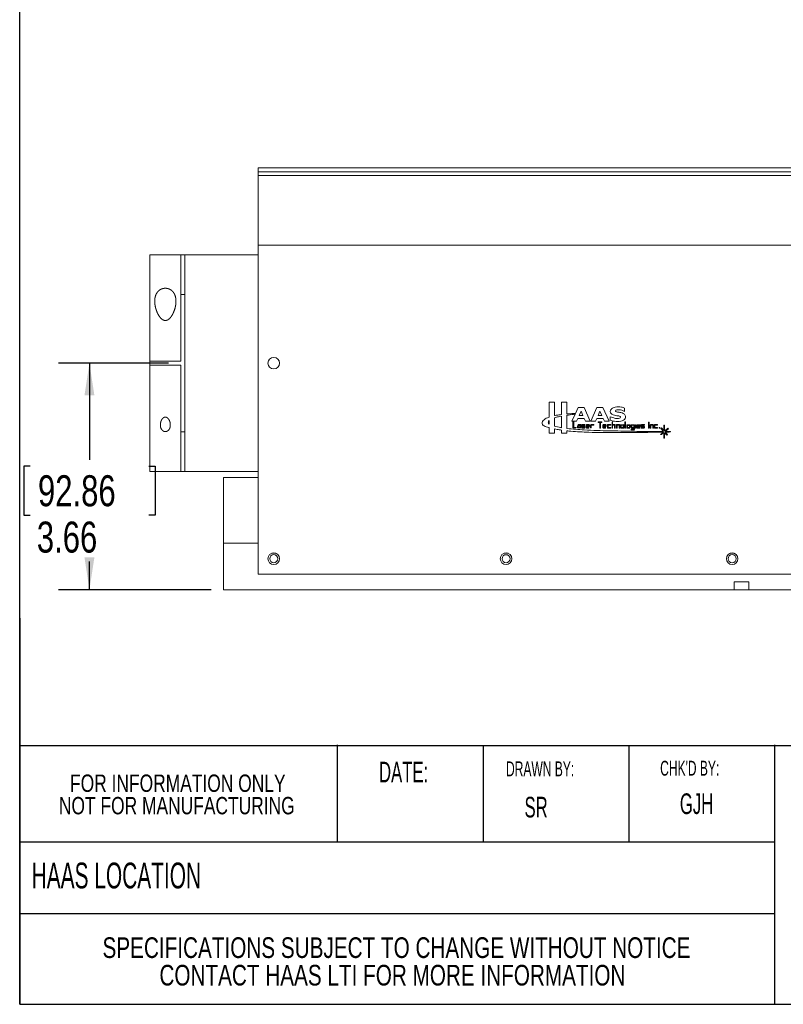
# Model space of a CAD drawing. Header units: inches. Extents: x 0.5 to 10.5, y 0.2 to 8.2.
# Tile 1 of 50: x 0.5 to 3.6, y 0.2 to 4.2. Entities that reach past the tile are written whole.
import ezdxf

# ---------------------------------------------------------------- set-up
doc = ezdxf.new("R2010")
doc.units = ezdxf.units.IN
doc.header["$MEASUREMENT"] = 0
for name, color, linetype in [('BORDERA', 7, 'Continuous'), ('DIMENTION', 7, 'Continuous'), ('SLD-0', 7, 'Continuous')]:
    doc.layers.add(name, color=color, linetype=linetype)
doc.styles.add('SLDTEXTSTYLE1', font='TXT', dxfattribs={"width": 0.605})
doc.styles.add('SLDTEXTSTYLE3', font='TXT', dxfattribs={"width": 0.75})
doc.dimstyles.new('SLDDIMSTYLE0', dxfattribs={"dimtxt": 0.125, "dimasz": 0.13, "dimexe": 0, "dimexo": 0.0625, "dimgap": 0.03125, "dimtad": 0, "dimtih": 1, "dimtoh": 1, "dimlfac": 4, "dimrnd": 1e-09, "dimzin": 12, "dimdsep": 46, "dimtxsty": 'SLDTEXTSTYLE3', "dimsah": 1, "dimcen": 0.09, "dimadec": 0, "dimazin": 3, "dimtfac": 1, "dimtofl": 0, "dimtmove": 0, "dimatfit": 3, "dimfxl": 1, "dimfrac": 2, "dimtolj": 1, "dimtzin": 12, "dimarcsym": 0})

# ---------------------------------------------------------------- blocks, each defined once
blk = doc.blocks.new('SW_NOTE_5')
at = {"layer": 'SLD-0', "color": 0, "char_height": 0.07, "attachment_point": 2, "style": 'SLDTEXTSTYLE3'}
for s, insert in [('FOR INFORMATION ONLY', (0.5523, 0.0902)), ('NOT FOR MANUFACTURING', (0.5482, -0.0003))]:
    blk.add_mtext(s, dxfattribs=dict(at, insert=insert))
blk = doc.blocks.new('SW_NOTE_6')
at = {"layer": 'SLD-0', "color": 0, "char_height": 0.083333, "attachment_point": 2, "style": 'SLDTEXTSTYLE3'}
for s, insert in [('SPECIFICATIONS SUBJECT TO CHANGE WITHOUT NOTICE', (1.4688, 0.1074)), ('CONTACT HAAS LTI FOR MORE INFORMATION', (1.4524, -0.0037))]:
    blk.add_mtext(s, dxfattribs=dict(at, insert=insert))
blk = doc.blocks.new('_D')
at = {"layer": 'SLD-0'}
for p, q in [((1.1003, 2.8369), (0.6565, 2.8369)), ((0.7815, 2.8369), (0.7815, 2.4472)), ((0.542, 2.4218), (0.5166, 2.4218)), ((0.5166, 2.4218), (0.5166, 2.2233)), ((1.0211, 2.4218), (1.0465, 2.4218)), ((1.0465, 2.4218), (1.0465, 2.2233)), ((0.5166, 2.2233), (0.542, 2.2233)), ((1.0465, 2.2233), (1.0211, 2.2233)), ((0.7815, 1.9229), (0.7815, 2.0363)), ((1.2721, 1.9229), (0.6565, 1.9229))]:
    blk.add_line(p, q, dxfattribs=at)
for points in [[(0.7815, 2.8369), (0.7615, 2.7069), (0.8015, 2.7069)], [(0.7815, 1.9229), (0.8015, 2.0529), (0.7615, 2.0529)]]:
    blk.add_solid(points, dxfattribs=at)
at = {"layer": 'SLD-0', "char_height": 0.125, "attachment_point": 1, "style": 'SLDTEXTSTYLE3'}
for s, insert in [('92.86', (0.5737, 2.3845, -0.0612)), ('3.66', (0.5691, 2.1975, -0.0612))]:
    blk.add_mtext(s, dxfattribs=dict(at, insert=insert))

msp = doc.modelspace()

# ---------------------------------------------------------------- linework, layer by layer
at = {"color": 7, "linetype": 'Continuous', "lineweight": 15}
for p, q in [((1.4628, 3.6091), (1.4628, 3.6247)), ((1.4628, 3.6247), (4.3753, 3.6247)), ((1.4628, 3.6091), (1.4628, 3.5934)), ((4.3753, 3.6091), (1.4628, 3.6091)), ((1.4628, 3.5934), (1.4628, 3.3134)), ((4.3753, 3.5934), (1.4628, 3.5934)), ((4.3753, 3.3134), (1.4628, 3.3134)), ((1.4628, 3.3134), (1.4628, 1.9853)), ((1.1503, 3.2744), (1.0253, 3.2744)), ((1.0253, 3.2744), (1.0253, 2.8448)), ((1.4628, 3.2744), (1.1661, 3.2744)), ((1.1661, 2.3994), (1.1661, 3.2744)), ((1.1503, 2.8448), (1.0253, 2.8448)), ((1.0253, 2.829), (1.0253, 2.8448)), ((1.0253, 2.829), (1.0253, 2.3994)), ((1.0253, 2.829), (1.1503, 2.829)), ((2.658, 2.625), (2.658, 2.679)), ((2.6866, 2.5764), (2.6866, 2.623)), ((2.7083, 2.5733), (2.7083, 2.6264)), ((2.7791, 2.5823), (2.7705, 2.5823)), ((2.9254, 2.5865), (2.9254, 2.5767)), ((2.9386, 2.5767), (2.9386, 2.5865)), ((2.9875, 2.5743), (2.9875, 2.5883)), ((3.0193, 2.5822), (3.0108, 2.5822)), ((3.0377, 2.5992), (3.0377, 2.5747)), ((2.8439, 2.5819), (2.8414, 2.5819)), ((3.0901, 2.5484), (3.0998, 2.5566)), ((3.1266, 2.5591), (3.1266, 2.5609)), ((1.0253, 2.3994), (1.1503, 2.3994)), ((1.1661, 2.3994), (1.4628, 2.3994)), ((1.3221, 2.3761), (1.3221, 2.1104)), ((1.4628, 2.3761), (1.3221, 2.3761)), ((1.3221, 2.1104), (1.3221, 1.9229)), ((1.3221, 2.1104), (1.4628, 2.1104)), ((4.3753, 1.9853), (1.4628, 1.9853)), ((3.4423, 1.9542), (3.3833, 1.9542)), ((3.3833, 1.9229), (3.3833, 1.9542)), ((3.4423, 1.9542), (3.4423, 1.9229)), ((1.3221, 1.9229), (3.3833, 1.9229)), ((3.3833, 1.9229), (3.4423, 1.9229)), ((3.4423, 1.9229), (5.1241, 1.9229))]:
    msp.add_line(p, q, dxfattribs=at)
at = {"color": 144, "linetype": 'Continuous', "lineweight": 0}
for p, q in [((1.1503, 3.2744), (1.1503, 2.8448)), ((1.1661, 3.2744), (1.1503, 3.2744)), ((1.1503, 3.1144), (1.1661, 3.1144)), ((1.1503, 2.829), (1.1503, 2.3994)), ((2.658, 2.679), (2.6363, 2.679)), ((2.6363, 2.679), (2.6363, 2.6191)), ((2.7083, 2.679), (2.6866, 2.679)), ((2.6866, 2.679), (2.6866, 2.6294)), ((2.7083, 2.6318), (2.7083, 2.679)), ((2.7414, 2.6312), (2.7288, 2.6022)), ((2.7533, 2.6584), (2.7425, 2.6337)), ((2.7777, 2.6584), (2.7533, 2.6584)), ((2.7655, 2.6437), (2.7578, 2.6261)), ((2.7578, 2.6261), (2.7732, 2.6261)), ((2.7732, 2.6261), (2.7655, 2.6437)), ((2.8022, 2.6022), (2.7777, 2.6584)), ((2.8295, 2.6584), (2.805, 2.6022)), ((2.8539, 2.6584), (2.8295, 2.6584)), ((2.8417, 2.6437), (2.834, 2.6261)), ((2.834, 2.6261), (2.8494, 2.6261)), ((2.8494, 2.6261), (2.8417, 2.6437)), ((2.8784, 2.6022), (2.8539, 2.6584)), ((2.9414, 2.6415), (2.9414, 2.6556)), ((2.6363, 2.5912), (2.6363, 2.6048)), ((2.658, 2.6159), (2.658, 2.5822)), ((2.7288, 2.6022), (2.7473, 2.6022)), ((2.7357, 2.5994), (2.7327, 2.5994)), ((2.7327, 2.5994), (2.7327, 2.5773)), ((2.7357, 2.5777), (2.7357, 2.5994)), ((2.7473, 2.6022), (2.7525, 2.614)), ((2.7525, 2.614), (2.7785, 2.614)), ((2.7621, 2.5842), (2.7536, 2.5842)), ((2.7625, 2.5893), (2.7542, 2.5893)), ((2.7542, 2.5893), (2.7542, 2.5871)), ((2.7542, 2.5871), (2.7621, 2.5871)), ((2.7621, 2.5871), (2.7621, 2.5842)), ((2.7646, 2.5774), (2.7646, 2.5871)), ((2.768, 2.5868), (2.768, 2.5822)), ((2.7705, 2.5862), (2.768, 2.5862)), ((2.7692, 2.5887), (2.7752, 2.5887)), ((2.7812, 2.589), (2.7702, 2.589)), ((2.7705, 2.5823), (2.7705, 2.5864)), ((2.7705, 2.5864), (2.7812, 2.5864)), ((2.7749, 2.5801), (2.7749, 2.5823)), ((2.7774, 2.5866), (2.7774, 2.5864)), ((2.7774, 2.5823), (2.7774, 2.5801)), ((2.7785, 2.614), (2.7836, 2.6022)), ((2.7804, 2.5864), (2.7804, 2.5866)), ((2.7812, 2.5864), (2.7812, 2.589)), ((2.7836, 2.6022), (2.8022, 2.6022)), ((2.7863, 2.587), (2.7863, 2.5773)), ((2.7973, 2.5892), (2.7885, 2.5892)), ((2.7888, 2.5866), (2.7888, 2.5824)), ((2.7967, 2.5866), (2.7888, 2.5866)), ((2.7911, 2.5862), (2.7888, 2.5862)), ((2.7888, 2.5824), (2.7967, 2.5824)), ((2.7911, 2.5824), (2.7911, 2.5862)), ((2.7936, 2.5866), (2.7936, 2.5866)), ((2.7936, 2.5866), (2.7936, 2.5824)), ((2.7967, 2.5824), (2.7967, 2.5866)), ((2.7995, 2.5824), (2.7995, 2.587)), ((2.8037, 2.5871), (2.8037, 2.5753)), ((2.805, 2.6022), (2.8235, 2.6022)), ((2.8169, 2.5893), (2.8059, 2.5893)), ((2.8062, 2.5753), (2.8062, 2.5867)), ((2.8062, 2.5867), (2.8169, 2.5867)), ((2.8167, 2.5889), (2.8169, 2.5889)), ((2.8167, 2.5867), (2.8167, 2.5889)), ((2.8169, 2.5867), (2.8169, 2.5893)), ((2.8235, 2.6022), (2.8287, 2.614)), ((2.8287, 2.614), (2.8547, 2.614)), ((2.8499, 2.5994), (2.835, 2.5994)), ((2.835, 2.5994), (2.835, 2.5974)), ((2.835, 2.5974), (2.8414, 2.5974)), ((2.8414, 2.5974), (2.8414, 2.575)), ((2.8414, 2.5886), (2.8439, 2.5886)), ((2.8414, 2.586), (2.8439, 2.586)), ((2.8439, 2.575), (2.8439, 2.5974)), ((2.8439, 2.5974), (2.8499, 2.5974)), ((2.8499, 2.5974), (2.8499, 2.5994)), ((2.8536, 2.5866), (2.8536, 2.5769)), ((2.8547, 2.614), (2.8598, 2.6022)), ((2.8646, 2.5887), (2.8558, 2.5887)), ((2.8573, 2.5798), (2.8573, 2.5864)), ((2.8594, 2.5885), (2.8656, 2.5885)), ((2.8598, 2.6022), (2.8784, 2.6022)), ((2.8601, 2.586), (2.8668, 2.586)), ((2.8601, 2.5798), (2.8601, 2.586)), ((2.8668, 2.582), (2.8668, 2.5866)), ((2.8718, 2.5866), (2.8718, 2.5769)), ((2.885, 2.5887), (2.8739, 2.5887)), ((2.8743, 2.5769), (2.8743, 2.5862)), ((2.8743, 2.5862), (2.885, 2.5862)), ((2.8748, 2.5862), (2.8748, 2.5863)), ((2.877, 2.5885), (2.885, 2.5885)), ((2.8827, 2.6205), (2.8827, 2.6063)), ((2.885, 2.5862), (2.885, 2.5887)), ((2.893, 2.5994), (2.8905, 2.5994)), ((2.8905, 2.5994), (2.8905, 2.5749)), ((2.893, 2.5889), (2.893, 2.5994)), ((2.9015, 2.5889), (2.893, 2.5889)), ((2.893, 2.5749), (2.893, 2.5863)), ((2.893, 2.5863), (2.9009, 2.5863)), ((2.9009, 2.5863), (2.9009, 2.5749)), ((2.9037, 2.5749), (2.9037, 2.5868)), ((2.9084, 2.5869), (2.9084, 2.5751)), ((2.9194, 2.5891), (2.9105, 2.5891)), ((2.9109, 2.5751), (2.9109, 2.5865)), ((2.9109, 2.5865), (2.9188, 2.5865)), ((2.9188, 2.5865), (2.9188, 2.5751)), ((2.9216, 2.5751), (2.9216, 2.5869)), ((2.9364, 2.5886), (2.9275, 2.5886)), ((2.9357, 2.5861), (2.9279, 2.5861)), ((2.9279, 2.5861), (2.9279, 2.5767)), ((2.9357, 2.5767), (2.9357, 2.5861)), ((2.9428, 2.5994), (2.9428, 2.5749)), ((2.9453, 2.5994), (2.9428, 2.5994)), ((2.9453, 2.5749), (2.9453, 2.5994)), ((2.9502, 2.5863), (2.9502, 2.5766)), ((2.9612, 2.5885), (2.9523, 2.5885)), ((2.9526, 2.5859), (2.9526, 2.5766)), ((2.9605, 2.5859), (2.9526, 2.5859)), ((2.9605, 2.5766), (2.9605, 2.5859)), ((2.9633, 2.5766), (2.9633, 2.5863)), ((2.9677, 2.5864), (2.9677, 2.5766)), ((2.9787, 2.5885), (2.9699, 2.5885)), ((2.9781, 2.586), (2.9702, 2.586)), ((2.9702, 2.586), (2.9702, 2.5766)), ((2.9781, 2.5766), (2.9781, 2.586)), ((2.9809, 2.5704), (2.9809, 2.5864)), ((2.985, 2.5883), (2.985, 2.5743)), ((2.9875, 2.5883), (2.985, 2.5883)), ((2.9917, 2.5865), (2.9917, 2.5767)), ((3.0027, 2.5886), (2.9938, 2.5886)), ((2.9942, 2.586), (2.9942, 2.5819)), ((3.0021, 2.586), (2.9942, 2.586)), ((2.9943, 2.5819), (2.9943, 2.586)), ((2.9967, 2.586), (2.9967, 2.5819)), ((3.0021, 2.5819), (3.0021, 2.586)), ((3.0049, 2.5818), (3.0049, 2.5865)), ((3.0083, 2.5868), (3.0083, 2.5821)), ((3.0215, 2.5889), (3.0104, 2.5889)), ((3.0108, 2.5822), (3.0108, 2.5864)), ((3.0108, 2.5864), (3.0215, 2.5864)), ((3.0213, 2.5867), (3.0213, 2.5889)), ((3.0215, 2.5867), (3.0213, 2.5867)), ((3.0215, 2.5864), (3.0215, 2.5889)), ((3.0402, 2.5992), (3.0377, 2.5992)), ((3.0387, 2.5824), (3.0387, 2.587)), ((3.0402, 2.5747), (3.0402, 2.5992)), ((3.0446, 2.5866), (3.0446, 2.5747)), ((3.0556, 2.5887), (3.0467, 2.5887)), ((3.0471, 2.5747), (3.0471, 2.5862)), ((3.0471, 2.5862), (3.055, 2.5862)), ((3.055, 2.5862), (3.055, 2.5747)), ((3.0578, 2.5747), (3.0578, 2.5866)), ((3.0608, 2.5866), (3.0608, 2.5769)), ((3.074, 2.5887), (3.0629, 2.5887)), ((3.0633, 2.5769), (3.0633, 2.5862)), ((3.0633, 2.5862), (3.074, 2.5862)), ((3.074, 2.5862), (3.074, 2.5887)), ((3.1028, 2.586), (3.0998, 2.586)), ((3.0998, 2.586), (3.0998, 2.5647)), ((3.1028, 2.5626), (3.1028, 2.586)), ((1.1661, 2.5594), (1.1503, 2.5594)), ((2.6363, 2.5763), (2.6363, 2.554)), ((2.6363, 2.554), (2.658, 2.554)), ((2.658, 2.554), (2.658, 2.5713)), ((2.6866, 2.5667), (2.6866, 2.554)), ((2.6866, 2.554), (2.7083, 2.554)), ((2.7083, 2.554), (2.7083, 2.5639)), ((2.7348, 2.5752), (2.7458, 2.5752)), ((2.7458, 2.5777), (2.7357, 2.5777)), ((2.7458, 2.5752), (2.7458, 2.5777)), ((2.7514, 2.582), (2.7514, 2.5774)), ((2.7536, 2.5753), (2.7625, 2.5753)), ((2.7621, 2.582), (2.7542, 2.582)), ((2.7542, 2.582), (2.7542, 2.5778)), ((2.7542, 2.5778), (2.7621, 2.5778)), ((2.7621, 2.5778), (2.7621, 2.582)), ((2.7791, 2.5771), (2.768, 2.5771)), ((2.768, 2.5771), (2.768, 2.575)), ((2.768, 2.5769), (2.7749, 2.5769)), ((2.768, 2.575), (2.7791, 2.575)), ((2.7702, 2.5801), (2.7791, 2.5801)), ((2.7749, 2.5769), (2.7749, 2.5771)), ((2.7774, 2.5771), (2.7774, 2.5769)), ((2.7791, 2.5801), (2.7791, 2.5771)), ((2.7804, 2.5754), (2.7804, 2.5818)), ((2.7812, 2.5771), (2.7812, 2.5801)), ((2.7885, 2.5751), (2.7967, 2.5751)), ((2.7888, 2.5802), (2.7973, 2.5802)), ((2.7888, 2.5773), (2.7888, 2.5802)), ((2.7967, 2.5773), (2.7888, 2.5773)), ((2.7967, 2.5751), (2.7967, 2.5773)), ((2.8037, 2.5753), (2.8062, 2.5753)), ((2.8439, 2.5797), (2.8414, 2.5797)), ((2.8414, 2.5767), (2.8439, 2.5767)), ((2.8414, 2.575), (2.8439, 2.575)), ((2.8558, 2.5747), (2.864, 2.5747)), ((2.8561, 2.582), (2.864, 2.582)), ((2.8561, 2.5798), (2.8646, 2.5798)), ((2.8561, 2.5769), (2.8561, 2.5798)), ((2.864, 2.5769), (2.8561, 2.5769)), ((2.8573, 2.5747), (2.8573, 2.5769)), ((2.8601, 2.5766), (2.8601, 2.5769)), ((2.864, 2.5766), (2.8601, 2.5766)), ((2.864, 2.5747), (2.864, 2.5769)), ((2.8739, 2.5747), (2.885, 2.5747)), ((2.885, 2.5769), (2.8743, 2.5769)), ((2.8748, 2.5766), (2.8748, 2.5769)), ((2.8776, 2.5766), (2.8776, 2.5769)), ((2.885, 2.5766), (2.8776, 2.5766)), ((2.885, 2.5747), (2.885, 2.5769)), ((2.8905, 2.5749), (2.893, 2.5749)), ((2.9009, 2.5749), (2.9037, 2.5749)), ((2.9084, 2.5751), (2.9109, 2.5751)), ((2.9188, 2.5751), (2.9216, 2.5751)), ((2.9275, 2.5746), (2.9364, 2.5746)), ((2.9279, 2.5767), (2.9357, 2.5767)), ((2.9428, 2.5749), (2.9453, 2.5749)), ((2.9523, 2.5745), (2.9612, 2.5745)), ((2.9526, 2.5766), (2.9605, 2.5766)), ((2.9787, 2.5704), (2.9677, 2.5704)), ((2.9677, 2.5704), (2.9677, 2.5683)), ((2.9677, 2.5683), (2.9787, 2.5683)), ((2.9699, 2.5745), (2.9787, 2.5745)), ((2.9702, 2.5766), (2.9781, 2.5766)), ((2.9787, 2.5745), (2.9787, 2.5704)), ((2.985, 2.5743), (2.9875, 2.5743)), ((2.9938, 2.5746), (3.0021, 2.5746)), ((2.9942, 2.5819), (3.0021, 2.5819)), ((2.9942, 2.5767), (2.9942, 2.5797)), ((2.9942, 2.5797), (3.0027, 2.5797)), ((3.0021, 2.5767), (2.9942, 2.5767)), ((3.0021, 2.5746), (3.0021, 2.5767)), ((3.0193, 2.577), (3.0083, 2.577)), ((3.0083, 2.577), (3.0083, 2.5749)), ((3.0083, 2.5749), (3.0193, 2.5749)), ((3.0104, 2.58), (3.0193, 2.58)), ((3.0193, 2.58), (3.0193, 2.577)), ((3.0215, 2.577), (3.0215, 2.5801)), ((3.0377, 2.5747), (3.0402, 2.5747)), ((3.0446, 2.5747), (3.0471, 2.5747)), ((3.055, 2.5747), (3.0578, 2.5747)), ((3.0629, 2.5747), (3.074, 2.5747)), ((3.074, 2.5769), (3.0633, 2.5769)), ((3.074, 2.5747), (3.074, 2.5769)), ((3.0839, 2.5773), (3.0811, 2.5773)), ((3.0811, 2.5773), (3.0811, 2.5743)), ((3.0839, 2.5753), (3.0811, 2.5753)), ((3.0811, 2.5743), (3.0839, 2.5743)), ((3.0839, 2.5743), (3.0839, 2.5773)), ((3.0978, 2.5585), (3.0859, 2.5484)), ((3.0859, 2.5484), (3.0901, 2.5484)), ((3.0901, 2.5757), (3.0874, 2.5734)), ((3.0874, 2.5734), (3.0983, 2.5612)), ((3.0998, 2.5647), (3.0901, 2.5757)), ((3.0998, 2.5566), (3.0998, 2.534)), ((3.1161, 2.5739), (3.1028, 2.5626)), ((3.1028, 2.534), (3.1028, 2.5563)), ((3.1028, 2.5563), (3.1123, 2.5457)), ((3.1052, 2.5611), (3.1178, 2.5718)), ((3.1142, 2.5484), (3.1052, 2.5586)), ((3.1123, 2.5457), (3.1142, 2.5484)), ((3.1178, 2.5718), (3.1161, 2.5739)), ((3.0998, 2.534), (3.1028, 2.534)), ((1.1503, 2.3994), (1.1661, 2.3994)), ((1.4628, 2.1104), (1.3221, 2.1104)), ((1.5173, 2.0698), (1.5334, 2.0698)), ((2.4548, 2.0698), (2.4709, 2.0698)), ((3.3673, 2.0698), (3.3834, 2.0698))]:
    msp.add_line(p, q, dxfattribs=at)
at = {"color": 7, "linetype": 'Continuous', "lineweight": 15}
for centre in [(1.5253, 2.8368), (1.5253, 2.0478), (2.4628, 2.0478), (3.3753, 2.0478)]:
    msp.add_circle(centre, 0.0234, dxfattribs=at)
at = {"color": 144, "linetype": 'Continuous', "lineweight": 0}
for centre, radius in [((1.5252, 2.0479), 0.0163), ((2.4627, 2.0479), 0.0162), ((3.3753, 2.0479), 0.0163)]:
    msp.add_circle(centre, radius, dxfattribs=at)
for centre, radius, start, end in [((2.7536, 2.582), 0.00214, 90.0001, 180), ((2.7625, 2.5871), 0.00214, 0, 90), ((2.7702, 2.5868), 0.00214, 90, 180), ((2.7702, 2.5822), 0.00214, 180, 270), ((2.7752, 2.5866), 0.00214, 0, 90), ((2.7791, 2.5801), 0.00214, 0, 90), ((2.7826, 2.5866), 0.00214, 129.2703, 180), ((2.7885, 2.587), 0.00214, 90, 180), ((2.7973, 2.587), 0.00214, 360, 90), ((2.7973, 2.5824), 0.00214, 270, 0), ((2.8059, 2.5871), 0.00214, 90, 180), ((2.8558, 2.5866), 0.00214, 90, 180), ((2.8594, 2.5864), 0.00214, 90, 180), ((2.8646, 2.5866), 0.00214, 360, 90), ((2.8739, 2.5866), 0.00214, 90, 180), ((2.877, 2.5863), 0.00214, 90, 180), ((2.9015, 2.5868), 0.00214, 0, 90), ((2.9105, 2.5869), 0.00214, 90, 180), ((2.9194, 2.5869), 0.00214, 0, 90), ((2.9275, 2.5865), 0.00214, 90, 180), ((2.9364, 2.5865), 0.00214, 359.9999, 89.9999), ((2.9523, 2.5863), 0.00214, 90, 180), ((2.9612, 2.5863), 0.00214, 0, 90), ((2.9699, 2.5864), 0.00214, 90, 180), ((2.9787, 2.5864), 0.00214, 0, 90), ((2.9938, 2.5865), 0.00214, 89.9999, 180), ((3.0027, 2.5865), 0.00214, 360, 90), ((3.0104, 2.5868), 0.00214, 90, 180), ((3.0104, 2.5821), 0.00214, 180, 270), ((3.0193, 2.5801), 0.00214, 0, 90), ((3.0408, 2.587), 0.00214, 107.1289, 180), ((3.0408, 2.5824), 0.00214, 180, 252.8712), ((3.0467, 2.5866), 0.00214, 90.0001, 180), ((3.0556, 2.5866), 0.00214, 360, 90), ((3.0629, 2.5866), 0.00214, 90, 180), ((2.7348, 2.5773), 0.00214, 180, 270), ((2.7536, 2.5774), 0.00214, 180, 270), ((2.7625, 2.5774), 0.00214, 270, 0), ((2.7752, 2.5769), 0.00214, 296.9023, 0), ((2.7791, 2.5771), 0.00214, 270, 0), ((2.7885, 2.5773), 0.00214, 180, 270), ((2.8558, 2.5769), 0.00214, 180, 270), ((2.8646, 2.582), 0.00214, 270, 0), ((2.8739, 2.5769), 0.00214, 180, 270), ((2.877, 2.5766), 0.00214, 180, 240.7694), ((2.9275, 2.5767), 0.00214, 180, 270), ((2.9364, 2.5767), 0.00214, 270, 0), ((2.9523, 2.5766), 0.00214, 180, 270), ((2.9612, 2.5766), 0.00214, 270, 0), ((2.9699, 2.5766), 0.00214, 180, 270), ((2.9787, 2.5704), 0.00214, 270, 360), ((2.9938, 2.5767), 0.00214, 180, 270), ((3.0027, 2.5818), 0.00214, 269.9999, 0), ((3.0193, 2.577), 0.00214, 270, 0), ((3.0629, 2.5769), 0.00214, 180, 270), ((1.5251, 2.0479), 0.0163, 270.2204, 89.7796), ((2.4626, 2.0479), 0.0162, 270.153, 89.8417)]:
    msp.add_arc(centre, radius, start, end, dxfattribs=at)
at = {"color": 7, "linetype": 'Continuous', "lineweight": 15}
for points, knots in [([(1.0899, 3.009), (1.0858, 3.009), (1.0838, 3.0093), (1.0799, 3.0106), (1.0781, 3.0115), (1.0748, 3.0136), (1.0732, 3.0148), (1.0703, 3.0174), (1.069, 3.0188), (1.0652, 3.0231), (1.063, 3.0263), (1.0591, 3.0326), (1.0574, 3.0359), (1.0543, 3.0425), (1.053, 3.0458), (1.0506, 3.0526), (1.0495, 3.0559), (1.0469, 3.0661), (1.0457, 3.0728), (1.045, 3.0828), (1.0449, 3.0861), (1.0451, 3.0927), (1.0454, 3.096), (1.0465, 3.1024), (1.0472, 3.1055), (1.0492, 3.1117), (1.0505, 3.1147), (1.0537, 3.1204), (1.0556, 3.1231), (1.0601, 3.1282), (1.0627, 3.1305), (1.0673, 3.1334), (1.0689, 3.1344), (1.0723, 3.136), (1.0741, 3.1367), (1.0779, 3.1378), (1.0798, 3.1383), (1.0838, 3.1388), (1.0858, 3.139), (1.0899, 3.139), (1.0919, 3.1388), (1.0959, 3.1382), (1.0978, 3.1378), (1.1016, 3.1366), (1.1034, 3.1359), (1.1068, 3.1343), (1.1084, 3.1334), (1.113, 3.1304), (1.1156, 3.1281), (1.1201, 3.123), (1.122, 3.1203), (1.1252, 3.1146), (1.1264, 3.1116), (1.1285, 3.1055), (1.1292, 3.1023), (1.1302, 3.0959), (1.1305, 3.0927), (1.1308, 3.0861), (1.1307, 3.0828), (1.1299, 3.0727), (1.1288, 3.066), (1.1261, 3.0559), (1.1251, 3.0526), (1.1227, 3.0458), (1.1213, 3.0425), (1.1182, 3.0358), (1.1165, 3.0326), (1.1126, 3.0262), (1.1104, 3.0231), (1.1067, 3.0188), (1.1054, 3.0174), (1.1025, 3.0149), (1.1009, 3.0136), (1.0976, 3.0115), (1.0958, 3.0106), (1.0919, 3.0093), (1.0899, 3.009), (1.0858, 3.009)], [-0.015625, -0.015625, 0, 0, 0.015625, 0.015625, 0.03125, 0.03125, 0.046875, 0.046875, 0.0625, 0.0625, 0.09375, 0.09375, 0.125, 0.125, 0.15625, 0.15625, 0.1875, 0.1875, 0.25, 0.25, 0.28125, 0.28125, 0.3125, 0.3125, 0.34375, 0.34375, 0.375, 0.375, 0.40625, 0.40625, 0.4375, 0.4375, 0.453125, 0.453125, 0.46875, 0.46875, 0.484375, 0.484375, 0.5, 0.5, 0.515625, 0.515625, 0.53125, 0.53125, 0.546875, 0.546875, 0.5625, 0.5625, 0.59375, 0.59375, 0.625, 0.625, 0.65625, 0.65625, 0.6875, 0.6875, 0.71875, 0.71875, 0.75, 0.75, 0.8125, 0.8125, 0.84375, 0.84375, 0.875, 0.875, 0.90625, 0.90625, 0.9375, 0.9375, 0.953125, 0.953125, 0.96875, 0.96875, 0.984375, 0.984375, 1, 1, 1.015625, 1.015625]), ([(2.6866, 2.6294), (2.6817, 2.6288), (2.6722, 2.6275), (2.6627, 2.6259), (2.658, 2.625)], [0.10374631, 0.10374631, 0.10374631, 0.10374631, 0.12498823, 0.1454563, 0.1454563, 0.1454563, 0.1454563]), ([(2.6866, 2.623), (2.6823, 2.6223), (2.6728, 2.6204), (2.6634, 2.6178), (2.658, 2.6159)], [0.11357799, 0.11357799, 0.11357799, 0.11357799, 0.13390926, 0.1607704, 0.1607704, 0.1607704, 0.1607704]), ([(1.0859, 2.6193), (1.0888, 2.6193), (1.0897, 2.6191), (1.0915, 2.6187), (1.0924, 2.6184), (1.0948, 2.6172), (1.0963, 2.6161), (1.0988, 2.6138), (1.0999, 2.6125), (1.1018, 2.6098), (1.1027, 2.6083), (1.1049, 2.604), (1.1059, 2.601), (1.1074, 2.5949), (1.1078, 2.5919), (1.108, 2.5858), (1.1078, 2.5827), (1.1069, 2.5783), (1.1065, 2.5768), (1.1055, 2.574), (1.1049, 2.5726), (1.1034, 2.5699), (1.1025, 2.5686), (1.1004, 2.5661), (1.0992, 2.565), (1.0965, 2.563), (1.0949, 2.5622), (1.0924, 2.5613), (1.0915, 2.5611), (1.0897, 2.5608), (1.0887, 2.5607), (1.0869, 2.5607), (1.0859, 2.5608), (1.0841, 2.5611), (1.0832, 2.5613), (1.0806, 2.5622), (1.0791, 2.5631), (1.0764, 2.5651), (1.0752, 2.5662), (1.0731, 2.5686), (1.0722, 2.5699), (1.0708, 2.5726), (1.0702, 2.574), (1.0691, 2.5769), (1.0687, 2.5784), (1.0678, 2.5828), (1.0676, 2.5858), (1.0678, 2.5919), (1.0683, 2.595), (1.0697, 2.601), (1.0708, 2.604), (1.073, 2.6083), (1.0738, 2.6098), (1.0758, 2.6125), (1.0769, 2.6138), (1.0788, 2.6156), (1.0794, 2.6161), (1.0809, 2.6171), (1.0817, 2.6176), (1.0841, 2.6188), (1.0859, 2.6193), (1.0888, 2.6193)], [-0.03125, -0.03125, 0, 0, 0.015625, 0.015625, 0.03125, 0.03125, 0.0625, 0.0625, 0.09375, 0.09375, 0.125, 0.125, 0.1875, 0.1875, 0.25, 0.25, 0.3125, 0.3125, 0.34375, 0.34375, 0.375, 0.375, 0.40625, 0.40625, 0.4375, 0.4375, 0.46875, 0.46875, 0.484375, 0.484375, 0.5, 0.5, 0.515625, 0.515625, 0.53125, 0.53125, 0.5625, 0.5625, 0.59375, 0.59375, 0.625, 0.625, 0.65625, 0.65625, 0.6875, 0.6875, 0.75, 0.75, 0.8125, 0.8125, 0.875, 0.875, 0.90625, 0.90625, 0.9375, 0.9375, 0.953125, 0.953125, 0.96875, 0.96875, 1, 1, 1.015625, 1.015625])]:
    msp.add_open_spline(points, degree=3, knots=knots, dxfattribs=at)
at = {"color": 144, "linetype": 'Continuous', "lineweight": 0}
for points, knots in [([(2.7425, 2.6337), (2.7362, 2.6335), (2.7248, 2.6331), (2.7134, 2.6322), (2.7083, 2.6318)], [0.02219366, 0.02219366, 0.02219366, 0.02219366, 0.04992599, 0.07194645, 0.07194645, 0.07194645, 0.07194645]), ([(2.7083, 2.6264), (2.7107, 2.6268), (2.7217, 2.6283), (2.7328, 2.6298), (2.7414, 2.6312)], [0.0263415, 0.0263415, 0.0263415, 0.0263415, 0.03735295, 0.07901393, 0.07901393, 0.07901393, 0.07901393]), ([(2.9414, 2.6556), (2.9372, 2.6571), (2.9249, 2.6616), (2.9062, 2.6615), (2.8901, 2.6554), (2.8833, 2.6462), (2.883, 2.634), (2.8977, 2.627), (2.9102, 2.6244), (2.9202, 2.6239), (2.925, 2.6209), (2.9241, 2.6145), (2.9161, 2.6132), (2.906, 2.613), (2.8948, 2.6174), (2.8863, 2.6196), (2.8827, 2.6205)], [0, 0, 0, 0, 0.080635, 0.241504, 0.334286, 0.382276, 0.446024, 0.528825, 0.644928, 0.689179, 0.712885, 0.737251, 0.786671, 0.837257, 0.930787, 1, 1, 1, 1]), ([(2.9414, 2.6556), (2.9372, 2.6571), (2.9249, 2.6616), (2.9062, 2.6615), (2.8901, 2.6554), (2.8833, 2.6462), (2.883, 2.634), (2.8977, 2.627), (2.9102, 2.6244), (2.9202, 2.6239), (2.925, 2.6209), (2.9241, 2.6145), (2.9161, 2.6132), (2.906, 2.613), (2.8948, 2.6174), (2.8863, 2.6196), (2.8827, 2.6205)], [0, 0, 0, 0, 0.080635, 0.241504, 0.334286, 0.382276, 0.446024, 0.528825, 0.644928, 0.689179, 0.712885, 0.737251, 0.786671, 0.837257, 0.930787, 1, 1, 1, 1]), ([(2.8827, 2.6063), (2.8884, 2.6048), (2.9025, 2.601), (2.9214, 2.6), (2.9363, 2.6056), (2.9454, 2.6132), (2.9458, 2.6267), (2.9363, 2.6346), (2.9248, 2.6378), (2.9147, 2.6394), (2.9064, 2.6399), (2.9023, 2.6454), (2.9112, 2.6494), (2.9194, 2.6487), (2.9306, 2.6473), (2.9377, 2.6435), (2.9414, 2.6415)], [0, 0, 0, 0, 0.10891, 0.268386, 0.335806, 0.397903, 0.475844, 0.544942, 0.607821, 0.693616, 0.736735, 0.753222, 0.801086, 0.853611, 0.922313, 1, 1, 1, 1]), ([(2.8827, 2.6063), (2.8884, 2.6048), (2.9025, 2.601), (2.9214, 2.6), (2.9363, 2.6056), (2.9454, 2.6132), (2.9458, 2.6267), (2.9363, 2.6346), (2.9248, 2.6378), (2.9147, 2.6394), (2.9064, 2.6399), (2.9023, 2.6454), (2.9112, 2.6494), (2.9194, 2.6487), (2.9306, 2.6473), (2.9377, 2.6435), (2.9414, 2.6415)], [0, 0, 0, 0, 0.10891, 0.268386, 0.335806, 0.397903, 0.475844, 0.544942, 0.607821, 0.693616, 0.736735, 0.753222, 0.801086, 0.853611, 0.922313, 1, 1, 1, 1]), ([(2.6363, 2.6191), (2.6342, 2.6183), (2.6256, 2.6148), (2.615, 2.6086), (2.6069, 2.5977), (2.6092, 2.588), (2.6195, 2.5814), (2.6288, 2.5784), (2.6354, 2.5765), (2.6363, 2.5763)], [0.1781737, 0.1781737, 0.1781737, 0.1781737, 0.187873, 0.2184634, 0.2310837, 0.2437135, 0.2564369, 0.2823448, 0.286273, 0.286273, 0.286273, 0.286273]), ([(2.6363, 2.6191), (2.6342, 2.6183), (2.6256, 2.6148), (2.615, 2.6086), (2.6069, 2.5977), (2.6092, 2.588), (2.6195, 2.5814), (2.6288, 2.5784), (2.6354, 2.5765), (2.6363, 2.5763)], [0.1781737, 0.1781737, 0.1781737, 0.1781737, 0.187873, 0.2184634, 0.2310837, 0.2437135, 0.2564369, 0.2823448, 0.286273, 0.286273, 0.286273, 0.286273]), ([(2.6363, 2.6048), (2.6351, 2.6036), (2.6332, 2.6004), (2.633, 2.595), (2.6351, 2.5922), (2.6363, 2.5912)], [0.19793811, 0.19793811, 0.19793811, 0.19793811, 0.20622709, 0.21482244, 0.22199918, 0.22199918, 0.22199918, 0.22199918]), ([(2.6363, 2.6048), (2.6351, 2.6036), (2.6332, 2.6004), (2.633, 2.595), (2.6351, 2.5922), (2.6363, 2.5912)], [0.19793811, 0.19793811, 0.19793811, 0.19793811, 0.20622709, 0.21482244, 0.22199918, 0.22199918, 0.22199918, 0.22199918]), ([(2.658, 2.5822), (2.6662, 2.5801), (2.6758, 2.5782), (2.6854, 2.5766), (2.6866, 2.5764)], [0.25917222, 0.25917222, 0.25917222, 0.25917222, 0.29930175, 0.30506495, 0.30506495, 0.30506495, 0.30506495]), ([(2.658, 2.5822), (2.6662, 2.5801), (2.6758, 2.5782), (2.6854, 2.5766), (2.6866, 2.5764)], [0.25917222, 0.25917222, 0.25917222, 0.25917222, 0.29930175, 0.30506495, 0.30506495, 0.30506495, 0.30506495]), ([(2.658, 2.5713), (2.6617, 2.5706), (2.6712, 2.5689), (2.6807, 2.5675), (2.6866, 2.5667)], [0.31869038, 0.31869038, 0.31869038, 0.31869038, 0.33482036, 0.3606661, 0.3606661, 0.3606661, 0.3606661]), ([(3.0983, 2.5612), (3.0891, 2.5613), (3.053, 2.5616), (2.9956, 2.5612), (2.932, 2.5629), (2.8615, 2.5637), (2.7889, 2.5665), (2.7316, 2.5704), (2.7083, 2.5733)], [0.339725, 0.339725, 0.339725, 0.339725, 0.3830618, 0.5105589, 0.6114133, 0.6838853, 0.8442511, 0.9552935, 0.9552935, 0.9552935, 0.9552935]), ([(3.0983, 2.5612), (3.0891, 2.5613), (3.053, 2.5616), (2.9956, 2.5612), (2.932, 2.5629), (2.8615, 2.5637), (2.7889, 2.5665), (2.7316, 2.5704), (2.7083, 2.5733)], [0.339725, 0.339725, 0.339725, 0.339725, 0.3830618, 0.5105589, 0.6114133, 0.6838853, 0.8442511, 0.9552935, 0.9552935, 0.9552935, 0.9552935]), ([(2.7083, 2.5639), (2.7138, 2.5633), (2.7431, 2.5604), (2.8097, 2.5566), (2.9274, 2.5572), (3.0279, 2.5571), (3.091, 2.5583), (3.0978, 2.5585)], [0.3925034, 0.3925034, 0.3925034, 0.3925034, 0.4165393, 0.5205077, 0.682968, 0.928674, 0.9581341, 0.9581341, 0.9581341, 0.9581341]), ([(2.7083, 2.5639), (2.7138, 2.5633), (2.7431, 2.5604), (2.8097, 2.5566), (2.9274, 2.5572), (3.0279, 2.5571), (3.091, 2.5583), (3.0978, 2.5585)], [0.3925034, 0.3925034, 0.3925034, 0.3925034, 0.4165393, 0.5205077, 0.682968, 0.928674, 0.9581341, 0.9581341, 0.9581341, 0.9581341])]:
    msp.add_open_spline(points, degree=3, knots=knots, dxfattribs=at)
for points in [[(3.1266, 2.5609), (3.1195, 2.561), (3.1123, 2.5611), (3.1052, 2.5611)], [(3.1052, 2.5586), (3.1124, 2.5588), (3.1195, 2.5589), (3.1266, 2.5591)]]:
    msp.add_open_spline(points, degree=3, dxfattribs=at)
at = {"layer": 'BORDERA', "color": 7, "linetype": 'Continuous'}
for p, q in [((0.5, 0.25), (0.5, 8.2)), ((0.5, 1.8078), (0.5, 0.25)), ((0.5, 0.25), (10.5, 0.25))]:
    msp.add_line(p, q, dxfattribs=at)
at = {"layer": 'DIMENTION', "color": 7, "linetype": 'Continuous'}
for p, q in [((10.5, 1.2924), (0.5, 1.2924)), ((1.7815, 1.2962), (1.7815, 0.906)), ((3.5466, 1.2962), (3.5466, 0.25)), ((0.5, 0.906), (3.5466, 0.906))]:
    msp.add_line(p, q, dxfattribs=at)
at = {"layer": 'SLD-0'}
for p, q in [((2.3698, 1.2924), (2.3698, 0.906)), ((2.9578, 1.2924), (2.9578, 0.906)), ((0.5, 0.6167), (3.5466, 0.6167))]:
    msp.add_line(p, q, dxfattribs=at)

# ---------------------------------------------------------------- block references
for name, p in [('SW_NOTE_5', (0.5858, 1.0869)), ('SW_NOTE_6', (0.5518, 0.4129))]:
    msp.add_blockref(name, p, dxfattribs=at)

# ---------------------------------------------------------------- texts
at = {"layer": 'DIMENTION', "insert": (0.5483, 0.8218), "char_height": 0.104167, "attachment_point": 1, "style": 'SLDTEXTSTYLE1'}
msp.add_mtext('HAAS LOCATION', dxfattribs=at)
at = {"layer": 'SLD-0', "style": 'SLDTEXTSTYLE1'}
for s, insert, char_height, attachment_point in [("CHK'D BY:", (3.0847, 1.2326), 0.06, 1), ('DATE:', (1.9501, 1.2287), 0.08333, 1), ('DRAWN BY:', (2.4627, 1.2299), 0.06, 1), ('SR', (2.5373, 1.0871), 0.08333, 1), ('GJH', (3.2316, 1.1009), 0.08333, 2)]:
    msp.add_mtext(s, dxfattribs=dict(at, insert=insert, char_height=char_height, attachment_point=attachment_point))

# ---------------------------------------------------------------- dimensions: what is measured, and where the dimension line sits
at = {"layer": 'SLD-0'}
dim = msp.add_linear_dim(base=(0.7815, 2.8369), p1=(1.3221, 1.9229), p2=(1.1503, 2.8369), angle=90, dimstyle='SLDDIMSTYLE0', dxfattribs=at)
dim.commit()
dim.dimension.update_dxf_attribs({"geometry": '_D', "text_midpoint": (0.7815, 2.2417), "dimtype": 160})

doc.saveas('drawing.dxf')
